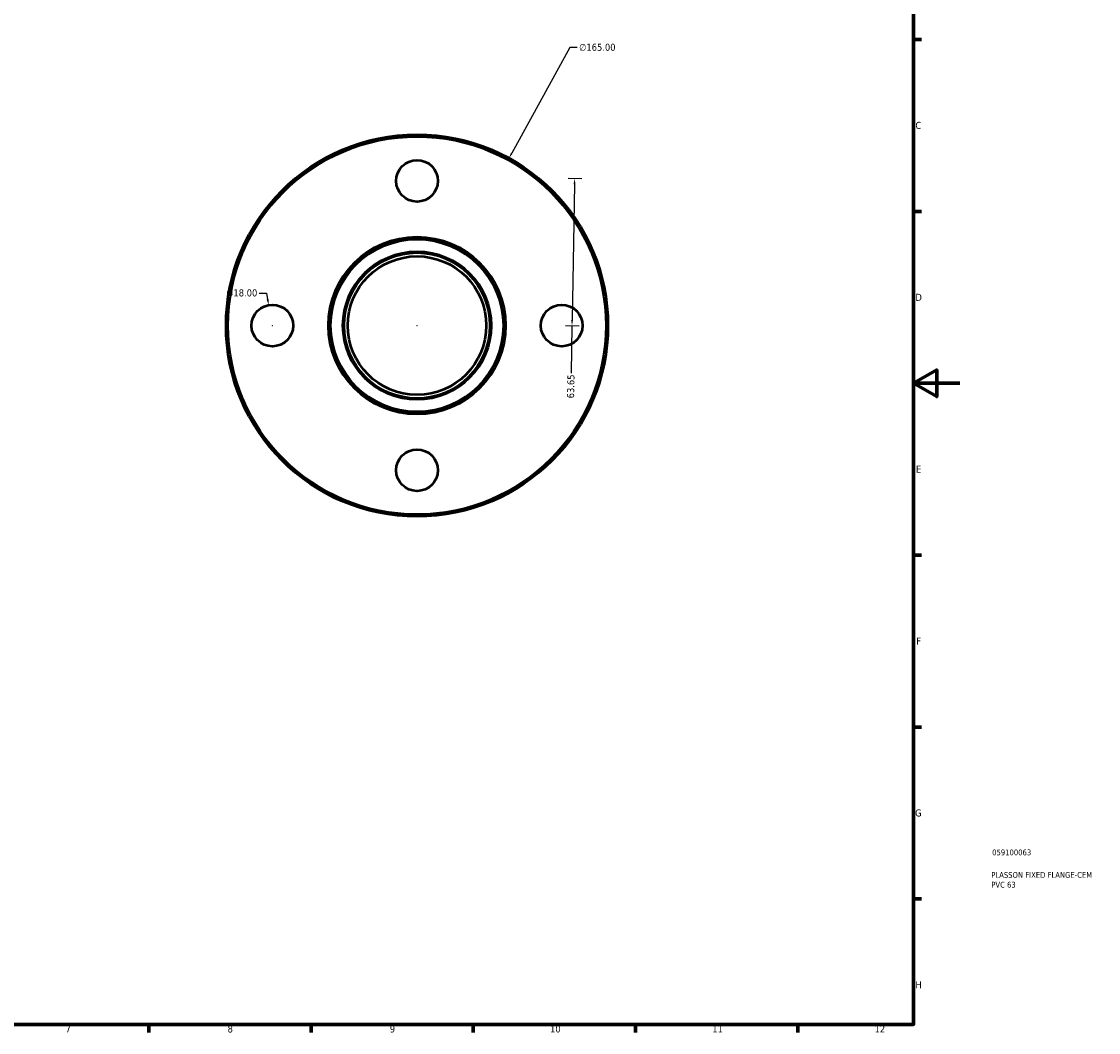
# Model space of a CAD drawing. Header units: millimetres. Extents: x -31 to 901, y -83 to 868.
# Tile 2 of 4: x 436 to 901, y 17 to 453. Entities that reach past the tile are written whole.
import ezdxf

# ---------------------------------------------------------------- set-up
doc = ezdxf.new("R2010")
doc.units = ezdxf.units.MM
for name, color, linetype, lineweight in [('Border (ANSI)', 7, 'Continuous', 70), ('Dimension (ANSI)', 7, 'Continuous', 25), ('Title (ISO)', 7, 'Continuous', 50), ('Visible (ANSI)', 7, 'Continuous', 50), ('Visible Narrow (ANSI)', 7, 'Continuous', 35)]:
    doc.layers.add(name, color=color, linetype=linetype, lineweight=lineweight)
doc.styles.add('Note Text (ANSI)', font='tahoma.ttf')
doc.styles.add('Note Text (ISO)', font='tahoma.ttf')
doc.dimstyles.new('Default - mm (ANSI)', dxfattribs={"dimtxt": 3.048, "dimasz": 2.5, "dimexe": 3.175, "dimexo": 1.6002, "dimgap": 0.8, "dimtad": 0, "dimtoh": 1, "dimrnd": 1e-08, "dimzin": 4, "dimdsep": 46, "dimtxsty": 'Note Text (ANSI)', "dimcen": 0.09, "dimdle": 10, "dimclrd": 256, "dimclre": 256, "dimclrt": 256, "dimadec": 1, "dimazin": 1, "dimtfac": 1, "dimtofl": 0, "dimtmove": 0, "dimatfit": 3, "dimfxl": 1, "dimtolj": 1, "dimtzin": 4, "dimlwd": -1, "dimlwe": -1, "dimarcsym": 0})

# ---------------------------------------------------------------- blocks, each defined once
blk = doc.blocks.new('Borders Default Border')
at = {"layer": 'Border (ANSI)'}
for p, q in [((821, 445.5), (824.45, 445.5)), ((821, 371.25), (824.45, 371.25)), ((821, 222.75), (824.45, 222.75)), ((821, 148.5), (824.45, 148.5)), ((821, 74.25), (824.45, 74.25)), ((490.58, 20), (490.58, 16.55)), ((560.67, 20), (560.67, 16.55)), ((630.75, 20), (630.75, 16.55)), ((700.83, 20), (700.83, 16.55)), ((770.92, 20), (770.92, 16.55))]:
    blk.add_line(p, q, dxfattribs=at)
at = {"layer": 'Border (ANSI)', "flags": 128}
for points in [[(20, 20), (20, 574), (821, 574), (821, 20), (20, 20)], [(841, 297), (821, 297), (831, 302.77), (831, 291.23), (821, 297)]]:
    blk.add_lwpolyline(points, dxfattribs=at)
at = {"layer": 'Border (ANSI)', "attachment_point": 7, "style": 'Note Text (ANSI)'}
for s, insert, char_height in [('C', (821.8, 406.8), 3.05), ('D', (821.81, 332.6), 3.05), ('E', (822.05, 258.35), 3.05), ('F', (822.14, 184.1), 3.05), ('G', (821.66, 109.79), 3.05), ('H', (821.81, 35.6), 3.05), ('7', (454.6, 16.55), 3.05), ('8', (524.63, 16.48), 3.05), ('9', (594.7, 16.49), 3.05), ('10', (663.96, 16.49), 3.048), ('11', (734.04, 16.55), 3.048), ('12', (804.13, 16.55), 3.048)]:
    blk.add_mtext(s, dxfattribs=dict(at, insert=insert, char_height=char_height))
blk = doc.blocks.new('Title Blocks ISO')
at = {"layer": 'Title (ISO)', "color": 232, "true_color": 0xca0064, "style": 'Note Text (ISO)'}
for tag, p in [('PART_NUMBER_001', (33.94, 73.08)), ('DESCRIPTION_001', (33.58, 63.35)), ('DESCRIPTION_002', (33.58, 59.13))]:
    blk.add_attdef(tag, p, '', height=2.5, dxfattribs=at)
blk = doc.blocks.new('*D11')
at = {"layer": 'Defpoints', "color": 0, "transparency": 16777216}
for p in [(646.2, 394.22), (566.72, 249.63)]:
    blk.add_point(p, dxfattribs=at)
at = {"layer": 'Dimension (ANSI)', "transparency": 16777216}
for p, q in [((672.49, 442.04), (647.41, 396.42)), ((675.71, 442.04), (672.49, 442.04)), ((606.37, 321.93), (606.55, 321.93)), ((606.46, 321.84), (606.46, 322.02))]:
    blk.add_line(p, q, dxfattribs=at)
blk.add_solid([(647.04, 396.62), (647.77, 396.21), (646.2, 394.22)], dxfattribs=at)
at = {"layer": 'Dimension (ANSI)', "transparency": 16777216, "insert": (676.51, 443.68), "char_height": 3.048, "attachment_point": 1, "style": 'Note Text (ANSI)'}
blk.add_mtext('\\A1;∅165.00', dxfattribs=at)
blk = doc.blocks.new('*D13')
at = {"layer": 'Defpoints', "color": 0, "transparency": 16777216}
for p in [(670.1, 385.57), (668.96, 321.93), (673.41, 321.85)]:
    blk.add_point(p, dxfattribs=at)
at = {"layer": 'Dimension (ANSI)', "transparency": 16777216}
for p, q in [((671.7, 385.54), (677.72, 385.43)), ((674.5, 382.99), (673.45, 324.35)), ((670.56, 321.9), (676.58, 321.79)), ((673.41, 321.85), (673.04, 301.32))]:
    blk.add_line(p, q, dxfattribs=at)
for points in [[(674.09, 383), (674.92, 382.98), (674.55, 385.49)], [(673.04, 324.35), (673.87, 324.34), (673.41, 321.85)]]:
    blk.add_solid(points, dxfattribs=at)
at = {"layer": 'Dimension (ANSI)', "transparency": 16777216, "insert": (671.26, 290.52), "char_height": 3.048, "attachment_point": 1, "rotation": 88.9741, "style": 'Note Text (ANSI)'}
blk.add_mtext('\\A1;63.65', dxfattribs=at)
blk = doc.blocks.new('*D16')
at = {"layer": 'Defpoints', "color": 0, "transparency": 16777216}
for p in [(542.36, 330.78), (545.57, 313.07)]:
    blk.add_point(p, dxfattribs=at)
at = {"layer": 'Dimension (ANSI)', "transparency": 16777216}
for p, q in [((538.21, 335.92), (541.43, 335.92)), ((541.43, 335.92), (541.91, 333.24)), ((543.87, 321.93), (544.05, 321.93)), ((543.96, 321.84), (543.96, 322.02))]:
    blk.add_line(p, q, dxfattribs=at)
blk.add_solid([(542.32, 333.32), (541.5, 333.17), (542.36, 330.78)], dxfattribs=at)
at = {"layer": 'Dimension (ANSI)', "transparency": 16777216, "insert": (524.02, 337.56), "char_height": 3.048, "attachment_point": 1, "style": 'Note Text (ANSI)'}
blk.add_mtext('\\A1;∅18.00', dxfattribs=at)

msp = doc.modelspace()

# ---------------------------------------------------------------- linework, layer by layer
at = {"layer": 'Visible (ANSI)'}
for centre, radius in [((606.464, 321.927), 82.5), ((606.464, 321.927), 81.675), ((606.464, 384.427), 9), ((606.464, 321.927), 37.8), ((606.464, 321.927), 31.5), ((606.464, 321.927), 29.925), ((543.964, 321.927), 9), ((668.964, 321.927), 9), ((606.464, 259.427), 9)]:
    msp.add_circle(centre, radius, dxfattribs=at)
at = {"layer": 'Visible Narrow (ANSI)'}
for radius in [38.43, 37.17, 32.13]:
    msp.add_circle((606.464, 321.927), radius, dxfattribs=at)

# ---------------------------------------------------------------- block references
msp.add_blockref('Borders Default Border', (0, 0))
msp.add_blockref('Title Blocks ISO', (821, 20)).add_auto_attribs({'PART_NUMBER_001': '059100063', 'DESCRIPTION_001': 'PLASSON FIXED FLANGE-CEM', 'DESCRIPTION_002': 'PVC 63'})

# ---------------------------------------------------------------- dimensions: what is measured, and where the dimension line sits
at = {"layer": 'Dimension (ANSI)'}
for p1, p2, picture, middle in [((566.723, 249.63), (646.205, 394.225), '*D11', (684.347, 442.037)), ((545.567, 313.071), (542.36, 330.783), '*D16', (530.713, 335.923))]:
    dim = msp.add_diameter_dim_2p(p1=p1, p2=p2, dimstyle='Default - mm (ANSI)', override={"dimtih": 1, "dimdec": 2, "dimlfac": 1, "dimtp": 0, "dimtm": 0, "dimtdec": 2}, dxfattribs=at)
    dim.commit()
    dim.dimension.update_dxf_attribs({"geometry": picture, "text_midpoint": middle, "dimtype": 163})
dim = msp.add_linear_dim(base=(673.408, 321.848), p1=(670.103, 385.567), p2=(668.964, 321.927), angle=88.9741, dimstyle='Default - mm (ANSI)', override={"dimtoh": 0, "dimdec": 2, "dimtp": 0, "dimtm": 0, "dimtdec": 2, "dimatfit": 2}, dxfattribs=at)
dim.commit()
dim.dimension.update_dxf_attribs({"geometry": '*D13', "text_midpoint": (672.937, 295.502), "dimtype": 160})

doc.saveas('drawing.dxf')
